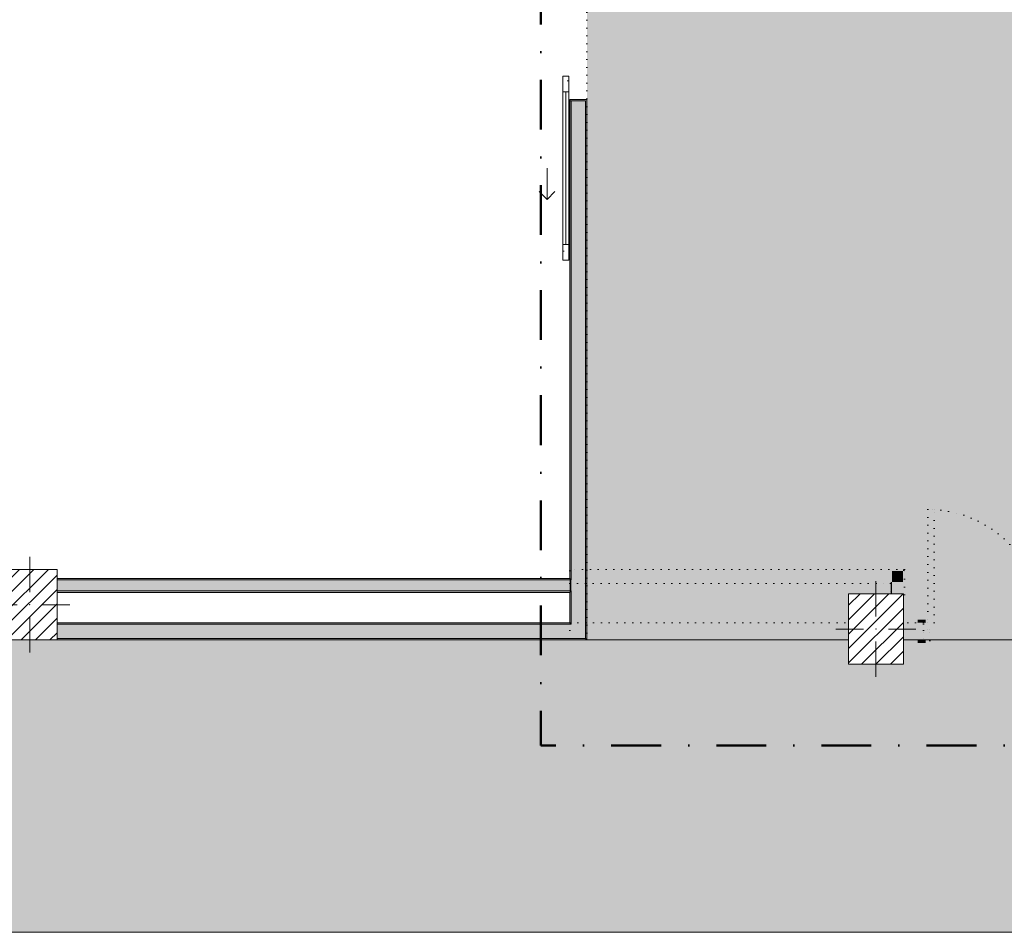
# Model space of a CAD drawing. Header units: millimetres. Extents: x -40968 to 11883, y -18948 to 4746.
# Tile 16 of 33: x -7257 to -977, y -18948 to -13129. Entities that reach past the tile are written whole.
import ezdxf

# ---------------------------------------------------------------- set-up
doc = ezdxf.new("R2010")
doc.units = ezdxf.units.MM
doc.header["$MEASUREMENT"] = 0
for name, pattern in [('Punteado_1', [50, 0, -50]), ('Punto & Rayas', [670.277762, 317.5, -176.388889, 0, -176.388874]), ('Wipeout_Contour', [1000, 0, -1000])]:
    doc.linetypes.add(name, pattern=pattern)
for name, color, linetype, lineweight, true_color in [('01_2D_Ambit_Pluma_Nº__242', 7, 'Continuous', 50, 0xfb0013), ('12_FAÇ_Façana_Pluma_Nº__102', 7, 'Continuous', 5, 0xcccccc), ('12_FAÇ_Façana_Pluma_Nº__176', 7, 'Continuous', 15, 0x93a0c6), ('14_PAV_Paviment existent_Pluma_Nº__102', 7, 'Continuous', 5, 0xcccccc), ('Puertas Archicad_Pluma_Nº__3', 7, 'Continuous', 5, 0xa4a4a4)]:
    doc.layers.add(name, color=color, linetype=linetype, lineweight=lineweight, true_color=true_color)
for name, color, linetype in [('10_ESTR_Pilars', 7, 'Continuous'), ('12_FAÇ_Façana', 7, 'Continuous'), ('14_PAV_Paviment existent', 7, 'Continuous'), ('Demolido_07_CR_Cel Ras', 7, 'Continuous'), ('Demolido_12_FAÇ_Façana', 7, 'Continuous'), ('Demolido_Puertas Archicad', 7, 'Continuous'), ('Puertas Archicad', 7, 'Continuous')]:
    doc.layers.add(name, color=color, linetype=linetype)
for name, color, linetype, lineweight in [('10_ESTR_Pilars_Pluma_Nº__20', 1, 'Continuous', 5), ('10_ESTR_Pilars_Pluma_Nº__28', 7, 'Continuous', 20), ('10_ESTR_Pilars_Pluma_Nº__42', 8, 'Continuous', 25), ('12_FAÇ_Façana_Pluma_Nº__7', 7, 'Continuous', 5), ('14_PAV_Paviment existent_Pluma_Nº__89', 7, 'Continuous', 5), ('Demolido_07_CR_Cel Ras_Pluma_Nº__1', 7, 'Continuous', 5), ('Demolido_07_CR_Cel Ras_Pluma_Nº__100', 2, 'Continuous', 5), ('Demolido_12_FAÇ_Façana_Pluma_Nº__1', 7, 'Continuous', 5), ('Demolido_12_FAÇ_Façana_Pluma_Nº__100', 2, 'Continuous', 5), ('Demolido_Puertas Archicad_Pluma_Nº__1', 7, 'Continuous', 5), ('Demolido_Puertas Archicad_Pluma_Nº__100', 2, 'Continuous', 5), ('Puertas Archicad_Pluma_Nº__1', 7, 'Continuous', 5), ('Puertas Archicad_Pluma_Nº__7', 7, 'Continuous', 5)]:
    doc.layers.add(name, color=color, linetype=linetype, lineweight=lineweight)
pattern_1 = [(0, (0, 0), (0, 779.42), [48.75, -401.25]), (0, (225, 389.7), (0, 779.42), [48.75, -401.25]), (60, (0, 0), (-675, 389.7), [48.75, -401.25]), (60, (450, 0), (-675, 389.7), [48.75, -401.25]), (120, (48.75, 0), (675, 389.7), [48.75, -401.25]), (120, (498.75, 0), (675, 389.7), [48.75, -401.25]), (0, (0, 75), (0, 150), [0, -150, 0, -225]), (45, (75, 75), (-106.066, 106.066), [0, -112.5, 0, -187.5])]
pattern_2 = [(45, (0, 0), (-45.96194, 45.96194), [])]

# ---------------------------------------------------------------- blocks, each defined once
blk = doc.blocks.new('Forjado_2_1', base_point=(7463.4, -18947.9))
at = {"layer": '14_PAV_Paviment existent_Pluma_Nº__102', "linetype": 'Continuous', "lineweight": 0, "true_color": 0x333333}
blk.add_hatch(color=250, dxfattribs=at).paths.add_polyline_path([(7463.4, -18947.9), (7463.4, -17084), (-28136.2, -17084), (-28146.1, -18947.9)])
at = {"layer": '14_PAV_Paviment existent_Pluma_Nº__89', "color": 7, "linetype": 'Continuous', "lineweight": 5, "flags": 128}
blk.add_lwpolyline([(7463.4, -18947.9), (-28146.1, -18947.9), (-28136.2, -17084), (7463.4, -17084)], close=True, dxfattribs=at)
blk = doc.blocks.new('Forjado_3_1', base_point=(-23028.4, -1194))
at = {"layer": 'Demolido_07_CR_Cel Ras_Pluma_Nº__100', "linetype": 'Continuous', "lineweight": 0, "true_color": 0x3f3f00}
blk.add_hatch(color=48, dxfattribs=at).paths.add_polyline_path([(-23028.4, -1194), (-1681.1, -1194), (-1681.1, -12339), (-1971.1, -12439), (-3638.9, -12429), (-3638.9, -17084), (5828.9, -17084), (5828.9, -16789), (6428.9, -16799), (6428.9, -12439), (6178.9, -12439), (6061.7, -1189.8), (7253.9, -1194), (7253.9, 3863.5), (-28209.8, 3863.5), (-28209.8, 2109.6), (-23028.4, 2109.6)])
at = {"layer": 'Demolido_07_CR_Cel Ras_Pluma_Nº__1', "color": 7, "linetype": 'Punteado_1', "lineweight": 5, "flags": 128}
blk.add_lwpolyline([(-23028.4, -1194), (-1681.1, -1194), (-1681.1, -12339), (-1971.1, -12439), (-3638.9, -12429), (-3638.9, -17084), (5828.9, -17084), (5828.9, -16789), (6428.9, -16799), (6428.9, -12439), (6178.9, -12439), (6061.7, -1189.8), (7253.9, -1194), (7253.9, 3863.5), (-28209.8, 3863.5), (-28209.8, 2109.6), (-23028.4, 2109.6)], close=True, dxfattribs=at)
blk = doc.blocks.new('Muro_42_1', base_point=(-18875.4, -17084))
at = {"layer": '12_FAÇ_Façana_Pluma_Nº__102', "linetype": 'Continuous', "lineweight": 0, "true_color": 0xe5e5e5}
for points in [[(-7017.9, -16984), (-7017.9, -17074), (-3738.9, -17074), (-3738.9, -16984)], [(-3738.9, -16984), (-3648.9, -17074), (-3648.9, -16984)], [(-3738.9, -17074), (-3648.9, -17074), (-3738.9, -16984)]]:
    blk.add_hatch(color=254, dxfattribs=at).paths.add_polyline_path(points)
at = {"layer": '12_FAÇ_Façana_Pluma_Nº__176', "linetype": 'Continuous', "lineweight": 0, "true_color": 0x495063}
for points in [[(-7017.9, -16974), (-7017.9, -16984), (-3748.9, -16984), (-3748.9, -16974)], [(-3748.9, -16974), (-3738.9, -16984), (-3738.9, -16974)], [(-3748.9, -16984), (-3738.9, -16984), (-3748.9, -16974)], [(-7017.9, -17074), (-7017.9, -17084), (-3648.9, -17084), (-3648.9, -17074)], [(-3648.9, -17074), (-3638.9, -17084), (-3638.9, -17074)], [(-3648.9, -17084), (-3638.9, -17084), (-3648.9, -17074)]]:
    blk.add_hatch(color=251, dxfattribs=at).paths.add_polyline_path(points)
at = {"layer": '12_FAÇ_Façana_Pluma_Nº__7', "color": 7, "linetype": 'Continuous', "lineweight": 5}
for p, q in [((-3738.9, -16984), (-7017.9, -16984)), ((-3738.9, -16984), (-3738.9, -16974)), ((-3648.9, -17074), (-3648.9, -16984)), ((-7017.9, -17074), (-3738.9, -17074)), ((-3738.9, -17074), (-3648.9, -17074))]:
    blk.add_line(p, q, dxfattribs=at)
at = {"layer": '12_FAÇ_Façana_Pluma_Nº__7', "color": 7, "linetype": 'Continuous', "lineweight": 5, "flags": 128}
for points in [[(-3748.9, -16974), (-7017.9, -16974)], [(-3638.9, -17084), (-3638.9, -17074)], [(-7017.9, -17084), (-3638.9, -17084)]]:
    blk.add_lwpolyline(points, dxfattribs=at)
blk = doc.blocks.new('Puerta Corredera Exterior 27')
at = {"layer": 'Puertas Archicad', "linetype": 'Continuous', "lineweight": 0, "true_color": 0xffffff}
h = blk.add_hatch(dxfattribs=at)
h.set_pattern_fill('Hormigón_en_Masa_0001', style=0, pattern_type=2)
h.set_pattern_definition(pattern_1)
h.paths.add_polyline_path([(428.1, 45), (428.1, 5), (528.1, 5), (528.1, 45)])
h = blk.add_hatch(dxfattribs=at)
h.set_pattern_fill('Hormigón_en_Masa_0001', style=0, pattern_type=2)
h.set_pattern_definition(pattern_1)
h.paths.add_polyline_path([(1602.1, 5), (1602.1, 45), (1502.1, 45), (1502.1, 5)])
at = {"layer": 'Puertas Archicad_Pluma_Nº__1', "color": 7, "linetype": 'Continuous', "lineweight": 5}
for p, q in [((428.1, 45), (528.1, 45)), ((428.1, 5), (428.1, 45)), ((528.1, 5), (428.1, 5)), ((528.1, 45), (528.1, 5)), ((528.1, 25), (1502.1, 25)), ((1502.1, 5), (1502.1, 45)), ((1502.1, 45), (1602.1, 45)), ((1602.1, 5), (1502.1, 5)), ((1602.1, 45), (1602.1, 5))]:
    blk.add_line(p, q, dxfattribs=at)
at = {"layer": 'Puertas Archicad_Pluma_Nº__1', "color": 7, "linetype": 'Continuous', "lineweight": 5, "flags": 128}
for points in [[(528.1, 45), (1502.1, 45), (1502.1, 25), (528.1, 25)], [(528.1, 25), (1502.1, 25), (1502.1, 5), (528.1, 5)]]:
    blk.add_lwpolyline(points, close=True, dxfattribs=at)
at = {"layer": 'Puertas Archicad_Pluma_Nº__3', "color": 253, "linetype": 'Continuous', "lineweight": 5, "true_color": 0xa4a4a4}
for p, q in [((1215.1, 145), (1165.1, 195)), ((1015.1, 145), (1215.1, 145)), ((1215.1, 145), (1165.1, 95))]:
    blk.add_line(p, q, dxfattribs=at)
at = {"layer": 'Puertas Archicad_Pluma_Nº__7', "color": 7, "linetype": 'Continuous', "lineweight": 5}
for p, q in [((-577, 0), (-577, -110)), ((577, 0), (577, -110)), ((-587, -110), (-577, -110)), ((587, -110), (577, -110))]:
    blk.add_line(p, q, dxfattribs=at)
blk = doc.blocks.new('Muro_45_1', base_point=(-3748.9, -17084))
at = {"layer": '12_FAÇ_Façana_Pluma_Nº__102', "linetype": 'Continuous', "lineweight": 0, "true_color": 0xe5e5e5}
for points in [[(-3738.9, -12473), (-3648.9, -12473), (-3648.9, -12339), (-3738.9, -12339)], [(-3738.9, -16701), (-3648.9, -16701), (-3648.9, -13647), (-3738.9, -13647)], [(-3738.9, -16701), (-3738.9, -16771), (-3648.9, -16771), (-3648.9, -16701)], [(-3738.9, -16771), (-3738.9, -16984), (-3648.9, -16984), (-3648.9, -16771)]]:
    blk.add_hatch(color=254, dxfattribs=at).paths.add_polyline_path(points)
at = {"layer": '12_FAÇ_Façana_Pluma_Nº__176', "linetype": 'Continuous', "lineweight": 0, "true_color": 0x495063}
for points in [[(-3738.9, -12339), (-3748.9, -12339), (-3748.9, -12473), (-3738.9, -12473)], [(-3648.9, -12473), (-3638.9, -12473), (-3638.9, -12339), (-3648.9, -12339)], [(-3638.9, -12483), (-3638.9, -12473), (-3648.9, -12473), (-3748.9, -12473), (-3748.9, -12483)], [(-3638.9, -13647), (-3638.9, -13637), (-3748.9, -13637), (-3748.9, -13647), (-3648.9, -13647)], [(-3748.9, -13647), (-3748.9, -16691), (-3738.9, -16691), (-3738.9, -13647)], [(-3638.9, -13647), (-3648.9, -13647), (-3648.9, -17074), (-3638.9, -17074)], [(-3748.9, -16691), (-3748.9, -16701), (-3738.9, -16701), (-3738.9, -16691)], [(-3748.9, -16771), (-3748.9, -16781), (-3738.9, -16781), (-3738.9, -16771)], [(-3748.9, -16781), (-3748.9, -16974), (-3738.9, -16974), (-3738.9, -16781)]]:
    blk.add_hatch(color=251, dxfattribs=at).paths.add_polyline_path(points)
at = {"layer": '12_FAÇ_Façana_Pluma_Nº__7', "color": 7, "linetype": 'Continuous', "lineweight": 5}
for p, q in [((-3738.9, -12339), (-3738.9, -12473)), ((-3648.9, -12473), (-3648.9, -12339)), ((-3748.9, -12473), (-3748.9, -12483)), ((-3648.9, -12473), (-3748.9, -12473)), ((-3748.9, -12483), (-3638.9, -12483)), ((-3638.9, -12473), (-3638.9, -12483)), ((-3748.9, -13637), (-3638.9, -13637)), ((-3748.9, -13647), (-3748.9, -13637)), ((-3648.9, -13647), (-3748.9, -13647)), ((-3738.9, -13647), (-3738.9, -16701)), ((-3648.9, -16701), (-3648.9, -13647)), ((-3638.9, -13647), (-3638.9, -13637)), ((-3738.9, -16701), (-3748.9, -16701)), ((-3648.9, -16771), (-3648.9, -16701)), ((-3748.9, -16771), (-3738.9, -16771)), ((-3738.9, -16771), (-3738.9, -16974)), ((-3648.9, -16984), (-3648.9, -16771)), ((-3738.9, -16984), (-3738.9, -16974)), ((-3648.9, -17074), (-3648.9, -16984))]:
    blk.add_line(p, q, dxfattribs=at)
at = {"layer": '12_FAÇ_Façana_Pluma_Nº__7', "color": 7, "linetype": 'Continuous', "lineweight": 5, "flags": 128}
for points in [[(-3748.9, -12339), (-3748.9, -12473)], [(-3638.9, -12473), (-3638.9, -12339)], [(-3748.9, -13647), (-3748.9, -16691)], [(-3638.9, -17074), (-3638.9, -13647)], [(-3748.9, -16781), (-3748.9, -16974)]]:
    blk.add_lwpolyline(points, dxfattribs=at)
at = {"layer": 'Puertas Archicad', "color": 253, "linetype": 'Continuous', "lineweight": 5, "true_color": 0xa4a4a6, "xscale": -1, "zscale": 1000, "rotation": 90}
blk.add_blockref('Puerta Corredera Exterior 27', (-3748.9, -13060), dxfattribs=at)
blk = doc.blocks.new('Muro_58_1', base_point=(-3748.9, -16691))
at = {"layer": '12_FAÇ_Façana_Pluma_Nº__102', "linetype": 'Continuous', "lineweight": 0, "true_color": 0xe5e5e5}
for points in [[(-7017.9, -16701), (-7017.9, -16771), (-3748.9, -16771), (-3748.9, -16701)], [(-3748.9, -16701), (-3748.9, -16771), (-3738.9, -16771), (-3738.9, -16701)]]:
    blk.add_hatch(color=254, dxfattribs=at).paths.add_polyline_path(points)
at = {"layer": '12_FAÇ_Façana_Pluma_Nº__176', "linetype": 'Continuous', "lineweight": 0, "true_color": 0x495063}
for points in [[(-7017.9, -16691), (-7017.9, -16701), (-3748.9, -16701), (-3748.9, -16691)], [(-7017.9, -16781), (-3748.9, -16781), (-3748.9, -16771), (-7017.9, -16771)]]:
    blk.add_hatch(color=251, dxfattribs=at).paths.add_polyline_path(points)
at = {"layer": '12_FAÇ_Façana_Pluma_Nº__7', "color": 7, "linetype": 'Continuous', "lineweight": 5}
for p, q in [((-3748.9, -16701), (-7017.9, -16701)), ((-3738.9, -16701), (-3748.9, -16701)), ((-7017.9, -16771), (-3748.9, -16771)), ((-3748.9, -16771), (-3738.9, -16771))]:
    blk.add_line(p, q, dxfattribs=at)
at = {"layer": '12_FAÇ_Façana_Pluma_Nº__7', "color": 7, "linetype": 'Continuous', "lineweight": 5, "flags": 128}
for points in [[(-3748.9, -16691), (-7017.9, -16691)], [(-7017.9, -16781), (-3748.9, -16781)]]:
    blk.add_lwpolyline(points, dxfattribs=at)
blk = doc.blocks.new('Muro_89_1', base_point=(-1613.1, -16634))
at = {"layer": 'Demolido_12_FAÇ_Façana_Pluma_Nº__100', "linetype": 'Continuous', "lineweight": 5}
for points in [[(-1623.1, -16634), (-3748.9, -16634), (-3748.9, -16644), (-1623.1, -16644)], [(-1623.1, -16644), (-1613.1, -16644), (-1613.1, -16634)], [(-1623.1, -16644), (-1613.1, -16634), (-1623.1, -16634)], [(-1693.1, -16644), (-3748.9, -16644), (-3748.9, -16714), (-1693.1, -16714)], [(-1693.1, -16714), (-1623.1, -16714), (-1623.1, -16644)], [(-1693.1, -16714), (-1623.1, -16644), (-1693.1, -16644)], [(-1703.1, -16714), (-3748.9, -16714), (-3748.9, -16724), (-1703.1, -16724)], [(-1703.1, -16724), (-1693.1, -16724), (-1693.1, -16714)], [(-1703.1, -16724), (-1693.1, -16714), (-1703.1, -16714)]]:
    blk.add_hatch(color=2, dxfattribs=at).paths.add_polyline_path(points)
at = {"layer": 'Demolido_12_FAÇ_Façana_Pluma_Nº__1', "color": 7, "linetype": 'Punteado_1', "lineweight": 5, "flags": 128}
for points in [[(-1613.1, -16634), (-3748.9, -16634)], [(-3748.9, -16634), (-3748.9, -16644)], [(-1613.1, -16634), (-1613.1, -16644)], [(-3748.9, -16644), (-3748.9, -16714)], [(-3748.9, -16714), (-3748.9, -16724)], [(-3748.9, -16724), (-1703.1, -16724)]]:
    blk.add_lwpolyline(points, dxfattribs=at)
blk = doc.blocks.new('Muro_90_1', base_point=(-1613.1, -16796.9))
at = {"layer": 'Demolido_12_FAÇ_Façana_Pluma_Nº__100', "linetype": 'Continuous', "lineweight": 5}
for points in [[(-1623.1, -16644), (-1623.1, -16796.9), (-1613.1, -16796.9), (-1613.1, -16644)], [(-1703.1, -16724), (-1703.1, -16796.9), (-1693.1, -16796.9), (-1693.1, -16724)], [(-1693.1, -16714), (-1693.1, -16796.9), (-1623.1, -16796.9), (-1623.1, -16714)]]:
    blk.add_hatch(color=2, dxfattribs=at).paths.add_polyline_path(points)
at = {"layer": 'Demolido_12_FAÇ_Façana_Pluma_Nº__1', "color": 7, "linetype": 'Punteado_1', "lineweight": 5, "flags": 128}
for points in [[(-1613.1, -16796.9), (-1613.1, -16644)], [(-1703.1, -16724), (-1703.1, -16796.9)], [(-1693.1, -16796.9), (-1703.1, -16796.9)], [(-1623.1, -16796.9), (-1693.1, -16796.9)], [(-1613.1, -16796.9), (-1623.1, -16796.9)]]:
    blk.add_lwpolyline(points, dxfattribs=at)
blk = doc.blocks.new('Puerta Doble 27[17]_1')
at = {"layer": 'Demolido_Puertas Archicad_Pluma_Nº__100', "linetype": 'Continuous', "lineweight": 5}
for points in [[(-1464.9, -16252), (-1464.9, -16974), (-1424.9, -16974), (-1424.9, -16252)], [(-20.9, -16252), (-60.9, -16252), (-60.9, -16974), (-20.9, -16974)], [(-1479.9, -16974), (-1479.9, -16955), (-1529.9, -16955), (-1529.9, -16974)], [(-5.9, -16955), (-5.9, -16974), (44.1, -16974), (44.1, -16955)], [(-1452.9, -17089), (-1452.9, -17014), (-1464.9, -17014), (-1464.9, -16974), (-1492.9, -16974), (-1492.9, -17089)], [(7.1, -17089), (7.1, -16974), (-20.9, -16974), (-20.9, -17014), (-32.9, -17014), (-32.9, -17089)], [(-1479.9, -17103), (-1479.9, -17084), (-1529.9, -17084), (-1529.9, -17103)], [(-5.9, -17084), (-5.9, -17103), (44.1, -17103), (44.1, -17084)]]:
    blk.add_hatch(color=2, dxfattribs=at).paths.add_polyline_path(points)
at = {"layer": 'Demolido_Puertas Archicad_Pluma_Nº__1', "color": 7, "linetype": 'Punteado_1', "lineweight": 5}
for p, q in [((-1464.9, -16252), (-1464.9, -16974)), ((-1424.9, -16252), (-1464.9, -16252)), ((-1424.9, -16974), (-1424.9, -16252)), ((-60.9, -16974), (-60.9, -16252)), ((-60.9, -16252), (-20.9, -16252)), ((-20.9, -16252), (-20.9, -16974)), ((-1529.9, -16974), (-1529.9, -16955)), ((-1529.9, -16955), (-1479.9, -16955)), ((-1479.9, -16955), (-1479.9, -16974)), ((-5.9, -16955), (44.1, -16955)), ((-5.9, -16974), (-5.9, -16955)), ((44.1, -16955), (44.1, -16974)), ((-1479.9, -16974), (-1529.9, -16974)), ((-1492.9, -16974), (-1529.9, -16974)), ((-1492.9, -16974), (-1529.9, -16974)), ((-1464.9, -16974), (-1492.9, -16974)), ((-1492.9, -16974), (-1492.9, -17089)), ((-1492.9, -16974), (-1492.9, -16984)), ((-1492.9, -16974), (-1492.9, -16984)), ((-1492.9, -16984), (-1492.9, -17074)), ((-1492.9, -16984), (-1492.9, -17074)), ((-1464.9, -17014), (-1464.9, -16974)), ((-1464.9, -16974), (-1424.9, -16974)), ((-1452.9, -17014), (-1464.9, -17014)), ((-1452.9, -17089), (-1452.9, -17014)), ((-20.9, -16974), (-60.9, -16974)), ((-20.9, -17014), (-32.9, -17014)), ((-32.9, -17014), (-32.9, -17089)), ((7.1, -16974), (-20.9, -16974)), ((-20.9, -16974), (-20.9, -17014)), ((44.1, -16974), (-5.9, -16974)), ((7.1, -17089), (7.1, -16974)), ((7.1, -16974), (7.1, -16984)), ((7.1, -16974), (7.1, -16984)), ((7.1, -16974), (44.1, -16974)), ((7.1, -16974), (44.1, -16974)), ((7.1, -16984), (7.1, -17074)), ((7.1, -16984), (7.1, -17074)), ((-1492.9, -17074), (-1492.9, -17084)), ((-1492.9, -17074), (-1492.9, -17084)), ((7.1, -17074), (7.1, -17084)), ((7.1, -17074), (7.1, -17084)), ((-1529.9, -17103), (-1529.9, -17084)), ((-1529.9, -17084), (-1479.9, -17084)), ((-1492.9, -17084), (-1529.9, -17084)), ((-1492.9, -17084), (-1529.9, -17084)), ((-1479.9, -17103), (-1529.9, -17103)), ((-1492.9, -17089), (-1452.9, -17089)), ((-1479.9, -17084), (-1479.9, -17103)), ((-32.9, -17089), (7.1, -17089)), ((-5.9, -17084), (44.1, -17084)), ((-5.9, -17103), (-5.9, -17084)), ((44.1, -17103), (-5.9, -17103)), ((7.1, -17084), (44.1, -17084)), ((7.1, -17084), (44.1, -17084)), ((44.1, -17084), (44.1, -17103))]:
    blk.add_line(p, q, dxfattribs=at)
for centre, start, end in [((-1464.9, -16974), 0, 90), ((-20.9, -16974), 90, 180)]:
    blk.add_arc(centre, 722, start, end, dxfattribs=at)
blk = doc.blocks.new('Muro_102_1', base_point=(-3748.9, -17084))
at = {"layer": 'Demolido_12_FAÇ_Façana_Pluma_Nº__100', "linetype": 'Continuous', "lineweight": 5}
for points in [[(-3748.9, -16974), (-3748.9, -16984), (-1492.9, -16984), (-1492.9, -16974)], [(-3748.9, -16984), (-3748.9, -17074), (-1492.9, -17074), (-1492.9, -16984)], [(-3748.9, -17074), (-3748.9, -17084), (-1492.9, -17084), (-1492.9, -17074)]]:
    blk.add_hatch(color=2, dxfattribs=at).paths.add_polyline_path(points)
at = {"layer": 'Demolido_12_FAÇ_Façana_Pluma_Nº__1', "color": 7, "linetype": 'Punteado_1', "lineweight": 5}
for p, q in [((-1492.9, -16974), (-1529.9, -16974)), ((-1492.9, -16974), (-1492.9, -16984)), ((-1492.9, -16984), (-1492.9, -17074)), ((-1492.9, -17074), (-1492.9, -17084)), ((-1492.9, -17084), (-1529.9, -17084))]:
    blk.add_line(p, q, dxfattribs=at)
at = {"layer": 'Demolido_12_FAÇ_Façana_Pluma_Nº__1', "color": 7, "linetype": 'Punteado_1', "lineweight": 5, "flags": 128}
for points in [[(-1492.9, -16974), (-3748.9, -16974)], [(-3748.9, -16974), (-3748.9, -17084)], [(-3748.9, -17084), (-1492.9, -17084)]]:
    blk.add_lwpolyline(points, dxfattribs=at)
at = {"layer": 'Demolido_Puertas Archicad', "color": 7, "linetype": 'Punteado_1', "lineweight": 5}
blk.add_blockref('Puerta Doble 27[17]_1', (0, 0), dxfattribs=at)
blk = doc.blocks.new('Pilar_25_1', base_point=(-7192.9, -16859))
at = {"color": 254, "linetype": 'Wipeout_Contour', "lineweight": 0, "ltscale": 73320.813455}
blk.add_wipeout([(-7367.9, -17084), (-7017.9, -17084), (-7017.9, -16634), (-7367.9, -16634)], dxfattribs=at).dxf.layer = '10_ESTR_Pilars'
at = {"layer": '10_ESTR_Pilars_Pluma_Nº__42', "linetype": 'Continuous', "lineweight": 25}
h = blk.add_hatch(dxfattribs=at)
h.set_pattern_fill('00_GCT_trama_45º_e1_400__05', color=8, style=0, pattern_type=2)
h.set_pattern_definition(pattern_2)
h.paths.add_polyline_path([(-7367.9, -17084), (-7017.9, -17084), (-7017.9, -16634), (-7367.9, -16634)])
at = {"layer": '10_ESTR_Pilars_Pluma_Nº__20', "color": 1, "linetype": 'Continuous', "lineweight": 5}
for p, q in [((-7192.9, -16779), (-7192.9, -16554)), ((-7272.9, -16859), (-7447.9, -16859)), ((-7112.9, -16859), (-6937.9, -16859)), ((-7192.9, -16939), (-7192.9, -17164))]:
    blk.add_line(p, q, dxfattribs=at)
blk.add_point((-7192.9, -16859), dxfattribs=at)
at = {"layer": '10_ESTR_Pilars_Pluma_Nº__28', "color": 7, "linetype": 'Continuous', "lineweight": 20, "flags": 128}
blk.add_lwpolyline([(-7367.9, -17084), (-7017.9, -17084), (-7017.9, -16634), (-7367.9, -16634)], close=True, dxfattribs=at)
blk = doc.blocks.new('Pilar_26_1', base_point=(-1796.1, -17014))
at = {"color": 254, "linetype": 'Wipeout_Contour', "lineweight": 0, "ltscale": 68437.672643}
blk.add_wipeout([(-1971.1, -17239), (-1621.1, -17239), (-1621.1, -16789), (-1971.1, -16789)], dxfattribs=at).dxf.layer = '10_ESTR_Pilars'
at = {"layer": '10_ESTR_Pilars_Pluma_Nº__42', "linetype": 'Continuous', "lineweight": 25}
h = blk.add_hatch(dxfattribs=at)
h.set_pattern_fill('00_GCT_trama_45º_e1_400__05', color=8, style=0, pattern_type=2)
h.set_pattern_definition(pattern_2)
h.paths.add_polyline_path([(-1971.1, -17239), (-1621.1, -17239), (-1621.1, -16789), (-1971.1, -16789)])
at = {"layer": '10_ESTR_Pilars_Pluma_Nº__20', "color": 1, "linetype": 'Continuous', "lineweight": 5}
for p, q in [((-1796.1, -16934), (-1796.1, -16709)), ((-1876.1, -17014), (-2051.1, -17014)), ((-1716.1, -17014), (-1541.1, -17014)), ((-1796.1, -17094), (-1796.1, -17319))]:
    blk.add_line(p, q, dxfattribs=at)
blk.add_point((-1796.1, -17014), dxfattribs=at)
at = {"layer": '10_ESTR_Pilars_Pluma_Nº__28', "color": 7, "linetype": 'Continuous', "lineweight": 20, "flags": 128}
blk.add_lwpolyline([(-1971.1, -17239), (-1621.1, -17239), (-1621.1, -16789), (-1971.1, -16789)], close=True, dxfattribs=at)

msp = doc.modelspace()

# ---------------------------------------------------------------- linework, layer by layer
at = {"layer": '01_2D_Ambit_Pluma_Nº__242', "color": 1, "linetype": 'Punto & Rayas', "lineweight": 50, "true_color": 0xfb0013, "flags": 128}
msp.add_lwpolyline([(-28500, 1816.8), (-28500, 4745.9), (7879.6, 4745.9), (7879.6, -1396.9), (6474.1, -1396.9), (6474.1, -11392.7), (6916.3, -11392.7), (6916.3, -17756.6), (-3932.3, -17756.6), (-3932.3, -11834.9), (-2447.9, -11834.9), (-2447.9, -2249.6), (-23311.2, -2249.6), (-23311.2, 1816.8)], close=True, dxfattribs=at)

# ---------------------------------------------------------------- block references
at = {"layer": '12_FAÇ_Façana', "color": 7, "lineweight": 20}
for name, p in [('Muro_45_1', (-3748.9, -17084)), ('Muro_42_1', (-18875.4, -17084)), ('Muro_58_1', (-3748.9, -16691))]:
    msp.add_blockref(name, p, dxfattribs=at)
at = {"layer": '14_PAV_Paviment existent', "color": 7, "linetype": 'Continuous', "lineweight": 5}
msp.add_blockref('Forjado_2_1', (7463.4, -18947.9), dxfattribs=at)
at = {"layer": 'Demolido_07_CR_Cel Ras', "color": 7, "linetype": 'Punteado_1', "lineweight": 5}
msp.add_blockref('Forjado_3_1', (-23028.4, -1194), dxfattribs=at)
at = {"layer": 'Demolido_12_FAÇ_Façana', "color": 7, "lineweight": 5}
for name, p in [('Muro_102_1', (-3748.9, -17084)), ('Muro_89_1', (-1613.1, -16634)), ('Muro_90_1', (-1613.1, -16796.9))]:
    msp.add_blockref(name, p, dxfattribs=at)

# ---------------------------------------------------------------- next in the draw order: block references
at = {"layer": '10_ESTR_Pilars', "color": 7, "lineweight": 20}
for name, p in [('Pilar_25_1', (-7192.9, -16859)), ('Pilar_26_1', (-1796.1, -17014))]:
    msp.add_blockref(name, p, dxfattribs=at)

doc.saveas('drawing.dxf')
